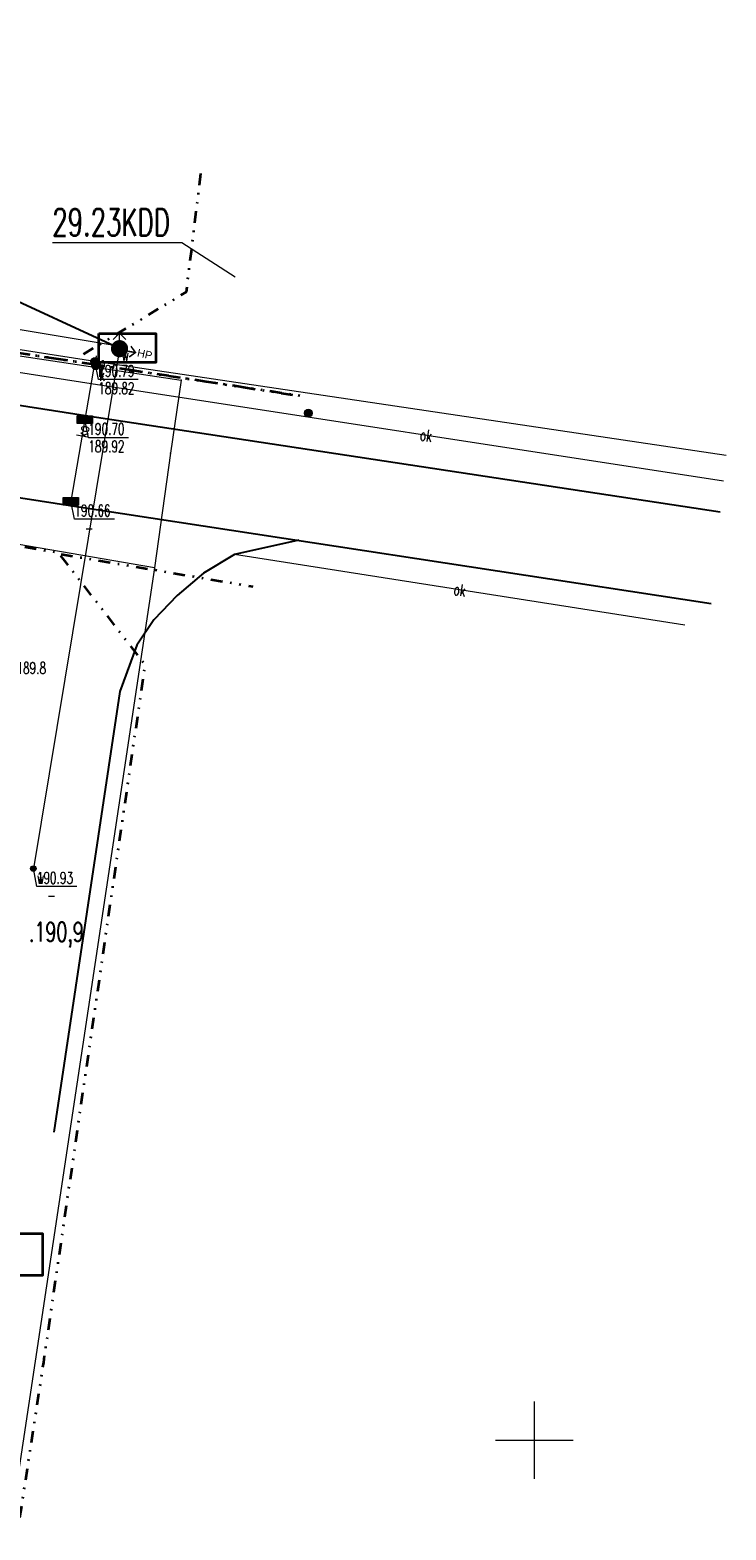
# Model space of a CAD drawing. Header units: metres. Extents: x 5515420 to 5516573, y 5683131 to 5683463.
# Tile 64 of 94: x 5516117 to 5516162, y 5683344 to 5683441. Entities that reach past the tile are written whole.
import ezdxf
from ezdxf.enums import TextEntityAlignment as Align

# ---------------------------------------------------------------- set-up
doc = ezdxf.new("R2010")
doc.units = ezdxf.units.M
doc.linetypes.add('L_0_02', pattern=[0])
doc.linetypes.add('L_0_07', pattern=[2.25, 0.75, -0.5, 0, -0.5, 0, -0.5])
doc.layers.get('0').update_dxf_attribs({"linetype": 'CONTINUOUS', "lineweight": 18, "true_color": 0x000000})
doc.layers.get('Defpoints').update_dxf_attribs({"linetype": 'CONTINUOUS'})
for name, color, linetype, lineweight, true_color in [('a-ppoż', 1, 'CONTINUOUS', 35, 0xff0000), ('EGB_DzialkaEwidencyjna', 7, 'L_0_02', 18, 0x000000), ('GES_InneUrzadzeniaTowarzyszace_P', 7, 'CONTINUOUS', 18, 0x000000), ('GES_PrzewodKanalizacyjny', 7, 'CONTINUOUS', 18, 0x803300), ('GES_PrzewodWodociagowy', 5, 'CONTINUOUS', 18, 0x0000ff), ('GES_Rzedna', 7, 'CONTINUOUS', 18, 0x000000), ('GES_UrzadzeniaSiecKanalizacyjna_P', 7, 'CONTINUOUS', 18, 0x000000), ('GES_UrzadzeniaSiecWodociagowa_P', 7, 'CONTINUOUS', 18, 0x000000), ('OT_Komunikacja', 7, 'CONTINUOUS', 18, 0x000000), ('pzp', 7, 'L_0_07', 35, 0xd200d2), ('siatka', 7, 'CONTINUOUS', 25, 0x000000), ('wysokosci', 7, 'CONTINUOUS', 25, 0x803300)]:
    doc.layers.add(name, color=color, linetype=linetype, lineweight=lineweight, true_color=true_color)
doc.layers.add('D-WYMIARY', color=7, linetype='CONTINUOUS', lineweight=15)
doc.layers.add('RR_woda', color=160, linetype='CONTINUOUS', lineweight=40)
doc.layers.get('0').off()
doc.styles.add('GEO-INFO', font='arial.ttf')
doc.styles.get("Standard").update_dxf_attribs({"font": 'simplex.shx'})
doc.dimstyles.get("Standard").update_dxf_attribs({"dimtxt": 0.18, "dimasz": 0.18, "dimexe": 0.18, "dimexo": 0.0625, "dimgap": 0.09, "dimtad": 0, "dimtih": 1, "dimtoh": 1, "dimdec": 4, "dimzin": 0, "dimdsep": 46, "dimtxsty": 'Standard', "dimcen": 0.09, "dimadec": 0, "dimazin": 0, "dimtfac": 1, "dimtdec": 4, "dimtofl": 0, "dimtmove": 0, "dimatfit": 3, "dimfxl": 1, "dimtolj": 1, "dimtzin": 0, "dimarcsym": 0})

# ---------------------------------------------------------------- blocks, each defined once
blk = doc.blocks.new('L_0_02_2')
at = {"color": 0}
blk.add_point((0, 0), dxfattribs=at)
blk = doc.blocks.new('L_0_02_1')
at = {"color": 0}
blk.add_point((0, 0), dxfattribs=at)
blk = doc.blocks.new('SUPW_O')
at = {"linetype": 'Continuous', "lineweight": 18, "true_color": 0xffffff}
blk.add_hatch(color=7, dxfattribs=at).paths.add_polyline_path([(0, -0.5, 1), (0, 0.5, 1)])
at = {"color": 0, "linetype": 'Continuous', "lineweight": 18}
blk.add_circle((0, 0), 0.5, dxfattribs=at)
blk = doc.blocks.new('SUPP')
at = {"linetype": 'Continuous', "lineweight": 18, "true_color": 0xffffff}
blk.add_hatch(color=7, dxfattribs=at).paths.add_polyline_path([(0, -0.5, 1), (0, 0.5, 1)])
at = {"color": 0, "linetype": 'Continuous', "lineweight": 18}
blk.add_circle((0, 0), 0.5, dxfattribs=at)
blk = doc.blocks.new('SUPS01_08')
at = {"linetype": 'Continuous', "lineweight": 13}
blk.add_hatch(color=0, dxfattribs=at).paths.add_polyline_path([(0, -0.09, 1), (0, 0.09, 1)])
at = {"color": 0, "linetype": 'Continuous', "lineweight": 13}
blk.add_circle((0, 0), 0.0906, dxfattribs=at)
blk = doc.blocks.new('SUPS01_05')
at = {"linetype": 'Continuous', "lineweight": 13}
blk.add_hatch(color=0, dxfattribs=at).paths.add_polyline_path([(0, -0.09, 1), (0, 0.09, 1)])
at = {"color": 0, "linetype": 'Continuous', "lineweight": 13}
blk.add_circle((0, 0), 0.0906, dxfattribs=at)
blk = doc.blocks.new('SUKK')
at = {"linetype": 'Continuous', "lineweight": 18, "true_color": 0xffffff}
blk.add_hatch(color=7, dxfattribs=at).paths.add_polyline_path([(1, 0.5), (1, -0.5), (-1, -0.5), (-1, 0.5)])
at = {"color": 0, "linetype": 'Continuous', "lineweight": 18, "flags": 128}
blk.add_lwpolyline([(1, 0.5), (1, -0.5), (-1, -0.5), (-1, 0.5), (1, 0.5)], close=True, dxfattribs=at)
for points in [[(-0.3, 0.5), (-0.3, -0.5)], [(0.3, 0.5), (0.3, -0.5)]]:
    blk.add_lwpolyline(points, dxfattribs=at)
blk = doc.blocks.new('SUKS')
at = {"linetype": 'Continuous', "lineweight": 18, "true_color": 0xffffff}
blk.add_hatch(color=7, dxfattribs=at).paths.add_polyline_path([(0, -0.5, 1), (0, 0.5, 1)])
at = {"color": 0, "linetype": 'Continuous', "lineweight": 18}
blk.add_circle((0, 0), 0.5, dxfattribs=at)
blk = doc.blocks.new('SUWW')
at = {"linetype": 'Continuous', "lineweight": 18}
blk.add_hatch(color=0, dxfattribs=at).paths.add_polyline_path([(0, -0.36, 1), (0, 0.36, 1)])
at = {"color": 0, "linetype": 'Continuous', "lineweight": 18}
blk.add_circle((0, 0), 0.361, dxfattribs=at)
blk = doc.blocks.new('SUWH')
at = {"linetype": 'Continuous', "lineweight": 18, "true_color": 0xffffff}
blk.add_hatch(color=7, dxfattribs=at).paths.add_polyline_path([(0, -1, 1), (0, 1, 1)])
at = {"color": 0, "linetype": 'Continuous', "lineweight": 18, "flags": 128}
for points in [[(0, 2), (-0.8, 1.2)], [(0, 1), (0, 2)], [(0, 2), (0.8, 1.2)]]:
    blk.add_lwpolyline(points, dxfattribs=at)
at = {"color": 0, "linetype": 'Continuous', "lineweight": 18}
blk.add_circle((0, 0), 1, dxfattribs=at)
blk = doc.blocks.new('_ARCHTICK')
at = {"color": 0, "linetype": 'ByBlock', "lineweight": -2}
blk.add_line((0, 0), (-1, 0), dxfattribs=at)
blk.add_solid([(0.4, 0.31), (0.31, 0.4), (-0.31, -0.4), (-0.4, -0.31)], dxfattribs=at)
blk = doc.blocks.new('*D903')
at = {"layer": 'D-WYMIARY', "color": 14, "lineweight": -2}
for p, q in [((5516058.587, 5683318.539), (5516109.046, 5683427.392)), ((5516122.905, 5683420.527), (5516108.533, 5683427.189)), ((5516072.783, 5683312.4), (5516058.41, 5683319.062))]:
    blk.add_line(p, q, dxfattribs=at)
at = {"layer": 'Defpoints', "color": 0}
for p in [(5516108.877, 5683427.03), (5516123.234, 5683420.375), (5516073.112, 5683312.247)]:
    blk.add_point(p, dxfattribs=at)
at = {"layer": 'D-WYMIARY', "color": 14, "lineweight": -2, "xscale": 0.5, "yscale": 0.5, "zscale": 0.5}
for p, rotation in [((5516108.877, 5683427.03), 65.12995453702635), ((5516058.755, 5683318.902), 245.1299545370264)]:
    blk.add_blockref('_ARCHTICK', p, dxfattribs=dict(at, rotation=rotation))
at = {"layer": 'D-WYMIARY', "color": 50, "linetype": 'ByBlock', "insert": (5516083.431, 5683373.145), "char_height": 0.75, "attachment_point": 5, "rotation": 65.12995}
blk.add_mtext('\\A1;119.2', dxfattribs=at)

msp = doc.modelspace()

# ---------------------------------------------------------------- linework, layer by layer
at = {"layer": 'a-ppoż', "linetype": 'ByBlock'}
msp.add_lwpolyline([(5516121.906, 5683421.352), (5516125.583, 5683421.352), (5516125.583, 5683419.494), (5516121.906, 5683419.494)], close=True, dxfattribs=at)
at = {"layer": 'EGB_DzialkaEwidencyjna', "linetype": 'CONTINUOUS', "lineweight": 18}
for p, q in [((5516053.154, 5683429.441), (5516127.21, 5683418.349)), ((5516127.21, 5683418.349), (5516126.518, 5683413.631)), ((5516126.518, 5683413.631), (5516125.496, 5683406.236)), ((5516125.496, 5683406.236), (5516113.054, 5683408.372)), ((5516125.496, 5683406.236), (5516102.139, 5683251.375))]:
    msp.add_line(p, q, dxfattribs=at)
at = {"layer": 'GES_InneUrzadzeniaTowarzyszace_P'}
for p in [(5516121.698, 5683419.273), (5516135.417, 5683416.217)]:
    msp.add_point(p, dxfattribs=at)
at = {"layer": 'GES_PrzewodKanalizacyjny', "color": 36, "linetype": 'Continuous', "lineweight": 18, "true_color": 0x803300, "flags": 128}
for points in [[(5516162.365, 5683413.493), (5516121.642, 5683419.545), (5516080.286, 5683425.999)], [(5516121.642, 5683419.545), (5516120.999, 5683415.799), (5516120.096, 5683410.536)]]:
    msp.add_lwpolyline(points, dxfattribs=at)
at = {"layer": 'GES_PrzewodWodociagowy', "color": 5, "linetype": 'Continuous', "lineweight": 18, "true_color": 0x0000ff, "flags": 128}
msp.add_lwpolyline([(5516002.713, 5683440.921), (5516038.682, 5683434.295), (5516083.807, 5683427.11), (5516123.146, 5683420.554), (5516123.234, 5683420.375), (5516117.673, 5683386.853)], dxfattribs=at)
at = {"layer": 'GES_Rzedna', "color": 18, "linetype": 'Continuous', "lineweight": 13, "true_color": 0x000000, "flags": 128}
for points in [[(5516124.445, 5683418.382), (5516121.867, 5683418.382), (5516121.642, 5683419.545)], [(5516123.802, 5683414.637), (5516121.224, 5683414.637), (5516120.999, 5683415.799)], [(5516122.899, 5683409.373), (5516120.321, 5683409.373), (5516120.096, 5683410.536)], [(5516120.476, 5683385.69), (5516117.898, 5683385.69), (5516117.673, 5683386.853)]]:
    msp.add_lwpolyline(points, dxfattribs=at)
at = {"layer": 'GES_Rzedna', "color": 36, "true_color": 0x803300}
for p in [(5516121.642, 5683419.545), (5516120.999, 5683415.799), (5516120.096, 5683410.536)]:
    msp.add_point(p, dxfattribs=at)
at = {"layer": 'GES_Rzedna', "color": 5, "true_color": 0x0000ff}
msp.add_point((5516117.673, 5683386.853), dxfattribs=at)
at = {"layer": 'GES_UrzadzeniaSiecKanalizacyjna_P', "color": 36, "true_color": 0x803300}
for p in [(5516121.642, 5683419.545), (5516120.999, 5683415.799), (5516120.096, 5683410.536)]:
    msp.add_point(p, dxfattribs=at)
at = {"layer": 'GES_UrzadzeniaSiecWodociagowa_P', "color": 5, "true_color": 0x0000ff}
for p in [(5516123.146, 5683420.554), (5516123.234, 5683420.375), (5516117.673, 5683386.853)]:
    msp.add_point(p, dxfattribs=at)
at = {"layer": 'OT_Komunikacja', "color": 18, "linetype": 'Continuous', "lineweight": 25, "true_color": 0x000000, "flags": 128}
for points in [[(5516005.25, 5683433.857), (5516006.169, 5683433.649), (5516043.183, 5683428.091), (5516079.835, 5683422.485), (5516121.045, 5683416.065), (5516161.998, 5683409.846)], [(5516134.807, 5683408.036), (5516130.66, 5683407.104), (5516128.656, 5683405.912), (5516126.959, 5683404.462), (5516125.446, 5683402.884), (5516124.341, 5683401.261), (5516123.257, 5683398.263), (5516118.99, 5683369.852)]]:
    msp.add_lwpolyline(points, dxfattribs=at)
msp.add_lwpolyline([(5516161.401, 5683403.93), (5516120.045, 5683410.24), (5516079.069, 5683416.599), (5516042.186, 5683422.276), (5516004.251, 5683428.032), (5516002.225, 5683428.41, 0.089851), (5516000.472, 5683428.478, 0.068242), (5515999.186, 5683428.112, 0.112323), (5515998.309, 5683427.423, 0.112323), (5515997.817, 5683426.423), (5515997.375, 5683422.649)], format="xyb", dxfattribs=at)
at = {"layer": 'OT_Komunikacja', "color": 18, "linetype": 'Continuous', "lineweight": 18, "true_color": 0x000000, "flags": 128}
for points in [[(5516121.395, 5683418.106), (5516089.78, 5683423.033)], [(5516162.198, 5683411.835), (5516121.395, 5683418.106)], [(5516159.715, 5683402.539), (5516130.66, 5683407.104)]]:
    msp.add_lwpolyline(points, dxfattribs=at)
at = {"layer": 'pzp', "lineweight": 35, "flags": 128}
for points in [[(5516120.9, 5683420.02), (5516127.55, 5683424.04), (5516128.52, 5683431.94)], [(5516105.3, 5683269.94), (5516118.34, 5683355.01), (5516124.89, 5683399.99), (5516119.7, 5683406.7), (5516119.29, 5683407.21), (5516068.32, 5683415.87), (5516046.82, 5683419.31)], [(5516119.47, 5683407.13), (5516131.84, 5683405.04)]]:
    msp.add_lwpolyline(points, dxfattribs=at)
msp.add_lwpolyline([(5516048.88, 5683430.38), (5516084.4, 5683425.06), (5516134.88, 5683417.33)], close=True, dxfattribs=at)
at = {"layer": 'pzp', "color": 18, "linetype": 'Continuous', "lineweight": 13, "true_color": 0x000000, "flags": 128}
msp.add_lwpolyline([(5516118.9, 5683427.212), (5516127.258, 5683427.212), (5516130.7, 5683425)], dxfattribs=at)
at = {"layer": 'pzp', "color": 1, "linetype": 'ByBlock'}
msp.add_lwpolyline([(5516112.719, 5683363.336), (5516118.255, 5683363.336), (5516118.255, 5683360.618), (5516112.719, 5683360.618)], close=True, dxfattribs=at)
at = {"layer": 'RR_woda', "const_width": 0.1}
msp.add_lwpolyline([(5516123.15, 5683419.878, 1), (5516123.318, 5683420.871, 1)], format="xyb", close=True, dxfattribs=at)
for points in [[(5516123.97, 5683420.535), (5516124.262, 5683420.129), (5516123.855, 5683419.837)], [(5516124.262, 5683420.129), (5516123.772, 5683420.209)]]:
    msp.add_lwpolyline(points, dxfattribs=at)
at = {"layer": 'siatka', "color": 18, "linetype": 'Continuous', "lineweight": 13, "true_color": 0x000000, "flags": 128}
for points in [[(5516150, 5683347.5), (5516150, 5683352.5)], [(5516147.5, 5683350), (5516152.5, 5683350)]]:
    msp.add_lwpolyline(points, dxfattribs=at)

# ---------------------------------------------------------------- block references
at = {"layer": 'EGB_DzialkaEwidencyjna', "color": 18, "linetype": 'Continuous', "true_color": 0x000000, "xscale": 0.5, "yscale": 0.5, "zscale": 0.5}
for name, p, rotation in [('L_0_02_2', (5516127.21, 5683418.349), 171.48), ('L_0_02_1', (5516127.21, 5683418.349), 261.65), ('L_0_02_2', (5516126.518, 5683413.631), 81.65), ('L_0_02_1', (5516126.518, 5683413.631), 262.14), ('L_0_02_2', (5516125.496, 5683406.236), 82.14000000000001), ('L_0_02_1', (5516125.496, 5683406.236), 170.26)]:
    msp.add_blockref(name, p, dxfattribs=dict(at, rotation=rotation))
at = {"layer": 'GES_InneUrzadzeniaTowarzyszace_P', "linetype": 'Continuous', "xscale": 0.5, "yscale": 0.5, "zscale": 0.5}
for name, p in [('SUPW_O', (5516121.698, 5683419.273)), ('SUPP', (5516135.417, 5683416.217))]:
    msp.add_blockref(name, p, dxfattribs=at)
at = {"layer": 'GES_Rzedna', "color": 36, "linetype": 'Continuous', "true_color": 0x803300, "xscale": 0.5, "yscale": 0.5, "zscale": 0.5}
for p in [(5516121.642, 5683419.545), (5516120.999, 5683415.799), (5516120.096, 5683410.536)]:
    msp.add_blockref('SUPS01_05', p, dxfattribs=at)
at = {"layer": 'GES_Rzedna', "color": 5, "linetype": 'Continuous', "true_color": 0x0000ff, "xscale": 0.5, "yscale": 0.5, "zscale": 0.5}
msp.add_blockref('SUPS01_08', (5516117.673, 5683386.853), dxfattribs=at)
at = {"layer": 'GES_UrzadzeniaSiecKanalizacyjna_P', "color": 36, "linetype": 'Continuous', "true_color": 0x803300, "xscale": 0.5, "yscale": 0.5, "zscale": 0.5}
for name, p in [('SUKS', (5516121.642, 5683419.545)), ('SUKK', (5516120.999, 5683415.799)), ('SUKK', (5516120.096, 5683410.536))]:
    msp.add_blockref(name, p, dxfattribs=at)
at = {"layer": 'GES_UrzadzeniaSiecWodociagowa_P', "color": 5, "linetype": 'Continuous', "true_color": 0x0000ff, "xscale": 0.5, "yscale": 0.5, "zscale": 0.5}
for name, p in [('SUWH', (5516123.234, 5683420.375)), ('SUWW', (5516117.673, 5683386.853))]:
    msp.add_blockref(name, p, dxfattribs=at)
at = {"layer": 'GES_UrzadzeniaSiecWodociagowa_P', "color": 5, "linetype": 'Continuous', "true_color": 0x0000ff, "xscale": 0.5, "yscale": 0.5, "zscale": 0.5, "rotation": 237.18}
msp.add_blockref('SUWW', (5516123.146, 5683420.554), dxfattribs=at)

# ---------------------------------------------------------------- texts
at = {"layer": 'GES_InneUrzadzeniaTowarzyszace_P', "color": 18, "lineweight": 15, "true_color": 0x000000, "width": 0.66}
msp.add_text('k', height=0.75, dxfattribs=at).set_placement((5516121.923, 5683419.048), align=Align.TOP_LEFT)
at = {"layer": 'GES_PrzewodKanalizacyjny', "color": 36, "lineweight": 15, "true_color": 0x803300, "width": 0.66}
for rotation, p in [(-8.5, (5516121.966, 5683419.497)), (-279.7, (5516120.869, 5683415.04))]:
    msp.add_text('ko', height=0.75, rotation=rotation, dxfattribs=at).set_placement(p, align=Align.MIDDLE_CENTER)
at = {"layer": 'GES_Rzedna', "color": 36, "lineweight": 15, "true_color": 0x803300, "width": 0.66}
for s, p in [('190.79', (5516121.867, 5683419.32)), ('189.82', (5516121.867, 5683418.195)), ('190.70', (5516121.224, 5683415.574)), ('189.92', (5516121.224, 5683414.449)), ('190.66', (5516120.321, 5683410.311)), ('  -', (5516120.321, 5683409.186))]:
    msp.add_text(s, height=0.75, rotation=-360, dxfattribs=at).set_placement(p, align=Align.TOP_LEFT)
at = {"layer": 'GES_Rzedna', "color": 1, "lineweight": 15, "true_color": 0xff0000, "width": 0.66}
msp.add_text('189.8', height=0.75, dxfattribs=at).set_placement((5516116.583, 5683399.788), align=Align.MIDDLE_LEFT)
at = {"layer": 'GES_Rzedna', "color": 5, "lineweight": 15, "true_color": 0x0000ff, "width": 0.66}
for s, p in [('190.93', (5516117.898, 5683386.628)), ('  -', (5516117.898, 5683385.503))]:
    msp.add_text(s, height=0.75, rotation=-360, dxfattribs=at).set_placement(p, align=Align.TOP_LEFT)
at = {"layer": 'GES_UrzadzeniaSiecKanalizacyjna_P', "color": 36, "lineweight": 15, "true_color": 0x803300, "width": 0.66}
msp.add_text('k', height=0.75, rotation=-360, dxfattribs=at).set_placement((5516121.867, 5683419.32), align=Align.TOP_LEFT)
at = {"layer": 'GES_UrzadzeniaSiecWodociagowa_P', "color": 5, "lineweight": 15, "true_color": 0x0000ff, "width": 0.66}
for p in [(5516123.371, 5683420.329), (5516117.898, 5683386.628)]:
    msp.add_text('w', height=0.75, rotation=-360, dxfattribs=at).set_placement(p, align=Align.TOP_LEFT)
at = {"layer": 'OT_Komunikacja', "color": 18, "lineweight": 15, "true_color": 0x000000, "width": 0.66}
for rotation, p in [(-8.7, (5516143.01, 5683414.784)), (-8.9, (5516145.188, 5683404.822))]:
    msp.add_text('ok', height=0.75, rotation=rotation, dxfattribs=at).set_placement(p, align=Align.MIDDLE_CENTER)
at = {"layer": 'pzp', "linetype": 'Continuous', "lineweight": 35, "width": 0.66}
msp.add_text('29.23KDD', height=1.75, dxfattribs=at).set_placement((5516118.9, 5683429.4), align=Align.TOP_LEFT)
at = {"layer": 'RR_woda', "insert": (5516124.441, 5683420.373), "char_height": 0.5, "width": 1.84347, "attachment_point": 1, "rotation": 347.66226, "style": 'GEO-INFO'}
msp.add_mtext('HP', dxfattribs=at)
at = {"layer": 'wysokosci', "lineweight": 25, "width": 0.66}
msp.add_text('.190,9', height=1.25, dxfattribs=at).set_placement((5516117.39, 5683383.4), align=Align.TOP_LEFT)

# ---------------------------------------------------------------- dimensions: what is measured, and where the dimension line sits
at = {"layer": 'D-WYMIARY'}
dim = msp.add_aligned_dim(p1=(5516073.112, 5683312.247), p2=(5516123.234, 5683420.375), distance=15.824, dimstyle='Standard', override={"dimtxt": 0.75, "dimasz": 0.5, "dimexe": 0.38, "dimexo": 0.3625, "dimgap": 0.05, "dimtad": 2, "dimtih": 0, "dimdec": 1, "dimblk": 'ARCHTICK', "dimblk1": 'ARCHTICK', "dimblk2": 'ARCHTICK', "dimdle": 0.4, "dimclrd": 14, "dimclre": 14, "dimclrt": 50, "dimtvp": 0.3}, dxfattribs=at)
dim.commit()
dim.dimension.update_dxf_attribs({"geometry": '*D903', "text_midpoint": (5516083.431, 5683373.145)})

doc.saveas('drawing.dxf')
